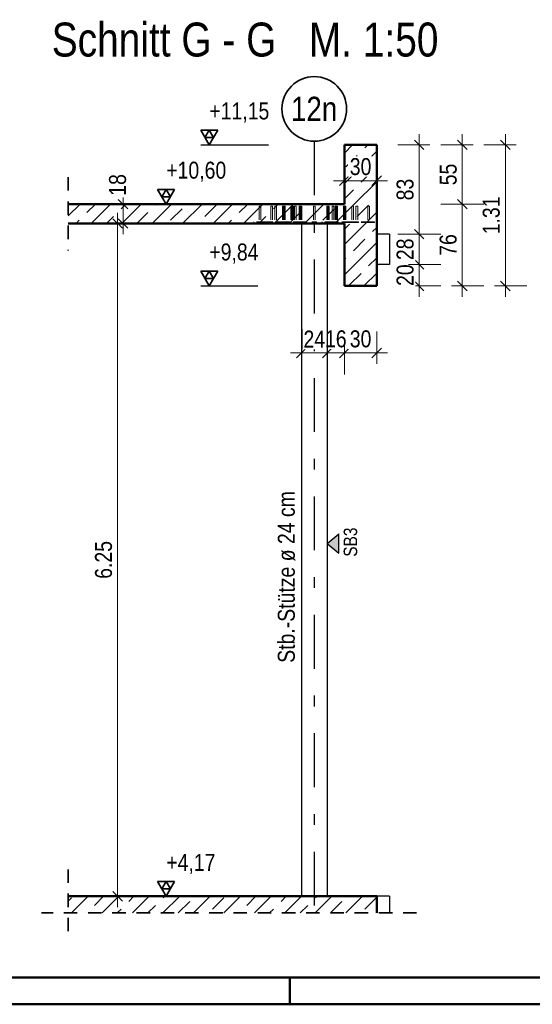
# Model space of a CAD drawing. Header units: millimetres. Extents: x -13 to 146, y -13 to 60.
# Tile 137 of 170: x 58.49 to 63.25, y 0 to 9.15. Entities that reach past the tile are written whole.
import ezdxf
from ezdxf.enums import TextEntityAlignment as Align

# ---------------------------------------------------------------- set-up
doc = ezdxf.new("R2010")
doc.units = ezdxf.units.MM
doc.linetypes.add('DASHDOTX2', pattern=[2, 1, -0.5, 0, -0.5])
doc.linetypes.add('HIDDEN', pattern=[0.375, 0.25, -0.125])
doc.layers.add('Achsen', color=7, linetype='Continuous', lineweight=20)
doc.layers.add('Schraffuren', color=7, linetype='Continuous', lineweight=20)
doc.styles.add('Arial Narrow', font='ARIALN.TTF')
doc.dimstyles.new('Arch_Strakon_dimstyle', dxfattribs={"dimtxt": 11.25, "dimasz": 1, "dimexe": 1.25, "dimexo": 0.0625, "dimgap": 1, "dimtad": 0, "dimdec": 5, "dimzin": 12, "dimdsep": 46, "dimtxsty": 'Arial Narrow', "dimblk": 'Arrowhead_Tick', "dimsah": 1, "dimcen": 0, "dimse1": 1, "dimse2": 1, "dimclrd": 6, "dimclrt": 3, "dimazin": 0, "dimtfac": 1, "dimtdec": 4, "dimtmove": 0, "dimatfit": 3, "dimldrblk": 'NONE', "dimfxl": 1, "dimtvp": 1, "dimtolj": 1, "dimtzin": 0, "dimlwd": 13, "dimarcsym": 2})
pattern_1 = [(45, (0, 0), (-0.14142136, 0.14142136), [0.15, -0.1]), (45, (-0.07071, 0.07071), (-0.14142136, 0.14142136), [])]

# ---------------------------------------------------------------- blocks, each defined once
blk = doc.blocks.new('Arrowhead_Tick')
at = {"color": 0, "linetype": 'Continuous', "lineweight": -2}
for p, q in [((0, 20), (0, -10)), ((-1, 0), (0, 0)), ((10, 0), (0, 0))]:
    blk.add_line(p, q, dxfattribs=at)
at = {"color": 2, "linetype": 'Continuous', "lineweight": 35}
blk.add_line((4.42, 4.42), (-4.42, -4.42), dxfattribs=at)
blk = doc.blocks.new('*D278')
at = {"color": 6, "linetype": 'Continuous', "lineweight": 13}
blk.add_line((61.1157, 6.05), (61.3357, 6.05), dxfattribs=at)
at = {"layer": 'Defpoints', "color": 0}
for p in [(61.1057, 7.2532), (61.3457, 7.2532)]:
    blk.add_point(p, dxfattribs=at)
at = {"color": 6, "lineweight": 13, "xscale": 0.01, "yscale": 0.01, "zscale": 0.01}
blk.add_blockref('Arrowhead_Tick', (61.3457, 6.05), dxfattribs=at)
at = {"color": 6, "lineweight": 13, "xscale": 0.01, "yscale": 0.01, "zscale": 0.01, "rotation": 180}
blk.add_blockref('Arrowhead_Tick', (61.1057, 6.05), dxfattribs=at)
at = {"color": 2, "lineweight": 35, "insert": (61.2257, 6.1791), "char_height": 0.1575, "attachment_point": 5, "style": 'Arial Narrow', "bg_fill": 3, "box_fill_scale": 1.1, "bg_fill_color": 256, "bg_fill_true_color": 13158600, "bg_fill_transparency": 0}
blk.add_mtext('\\A1;24', dxfattribs=at)
at = {"layer": 'Defpoints', "color": 0}
blk.add_point((61.3457, 6.05), dxfattribs=at)
blk = doc.blocks.new('_None')
blk = doc.blocks.new('*D279')
at = {"color": 6, "linetype": 'Continuous', "lineweight": 13}
blk.add_line((61.3557, 6.05), (61.4956, 6.05), dxfattribs=at)
at = {"layer": 'Defpoints', "color": 0}
for p in [(61.3457, 7.2532), (61.5056, 6.6732)]:
    blk.add_point(p, dxfattribs=at)
at = {"color": 6, "lineweight": 13, "xscale": 0.01, "yscale": 0.01, "zscale": 0.01}
for p, rotation in [((61.5056, 6.05), 359.9999999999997), ((61.3457, 6.05), 179.9999999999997)]:
    blk.add_blockref('Arrowhead_Tick', p, dxfattribs=dict(at, rotation=rotation))
at = {"color": 2, "lineweight": 35, "insert": (61.4256, 6.1804), "char_height": 0.1575, "attachment_point": 5, "style": 'Arial Narrow', "bg_fill": 3, "box_fill_scale": 1.1, "bg_fill_color": 256, "bg_fill_true_color": 13158600, "bg_fill_transparency": 0}
blk.add_mtext('\\A1;16', dxfattribs=at)
at = {"layer": 'Defpoints', "color": 0}
blk.add_point((61.5056, 6.05), dxfattribs=at)
blk = doc.blocks.new('*D280')
at = {"color": 6, "linetype": 'Continuous', "lineweight": 13}
blk.add_line((61.5156, 6.05), (61.7956, 6.05), dxfattribs=at)
at = {"layer": 'Defpoints', "color": 0}
for p in [(61.5056, 6.6732), (61.8056, 6.6732)]:
    blk.add_point(p, dxfattribs=at)
at = {"color": 6, "lineweight": 13, "xscale": 0.01, "yscale": 0.01, "zscale": 0.01}
blk.add_blockref('Arrowhead_Tick', (61.8056, 6.05), dxfattribs=at)
at = {"color": 6, "lineweight": 13, "xscale": 0.01, "yscale": 0.01, "zscale": 0.01, "rotation": 180}
blk.add_blockref('Arrowhead_Tick', (61.5056, 6.05), dxfattribs=at)
at = {"color": 2, "lineweight": 35, "insert": (61.6556, 6.1804), "char_height": 0.1575, "attachment_point": 5, "style": 'Arial Narrow', "bg_fill": 3, "box_fill_scale": 1.1, "bg_fill_color": 256, "bg_fill_true_color": 13158600, "bg_fill_transparency": 0}
blk.add_mtext('\\A1;30', dxfattribs=at)
at = {"layer": 'Defpoints', "color": 0}
blk.add_point((61.8056, 6.05), dxfattribs=at)
blk = doc.blocks.new('*D281')
at = {"color": 6, "linetype": 'Continuous', "lineweight": 13}
blk.add_line((62.6, 6.6832), (62.6, 7.4232), dxfattribs=at)
at = {"layer": 'Defpoints', "color": 0}
for p in [(61.8056, 7.4332), (62.6, 7.4332), (61.8056, 6.6732)]:
    blk.add_point(p, dxfattribs=at)
at = {"color": 6, "lineweight": 13, "xscale": 0.01, "yscale": 0.01, "zscale": 0.01}
for p, rotation in [((62.6, 7.4332), 90), ((62.6, 6.6732), 270)]:
    blk.add_blockref('Arrowhead_Tick', p, dxfattribs=dict(at, rotation=rotation))
at = {"color": 2, "lineweight": 35, "insert": (62.4696, 7.0532), "char_height": 0.1575, "attachment_point": 5, "rotation": 90, "style": 'Arial Narrow', "bg_fill": 3, "box_fill_scale": 1.1, "bg_fill_color": 256, "bg_fill_true_color": 13158600, "bg_fill_transparency": 0}
blk.add_mtext('\\A1;76', dxfattribs=at)
blk = doc.blocks.new('*D282')
at = {"color": 6, "linetype": 'Continuous', "lineweight": 13}
blk.add_line((59.45, 7.2632), (59.45, 7.4232), dxfattribs=at)
at = {"layer": 'Defpoints', "color": 0}
for p in [(58.9418, 7.4332), (58.9418, 7.2532)]:
    blk.add_point(p, dxfattribs=at)
at = {"color": 6, "lineweight": 13, "xscale": 0.01, "yscale": 0.01, "zscale": 0.01}
for p, rotation in [((59.45, 7.4332), 90), ((59.45, 7.2532), 270)]:
    blk.add_blockref('Arrowhead_Tick', p, dxfattribs=dict(at, rotation=rotation))
at = {"color": 2, "lineweight": 35, "insert": (59.4, 7.6112), "char_height": 0.1575, "attachment_point": 5, "rotation": 90, "style": 'Arial Narrow', "bg_fill": 3, "box_fill_scale": 1.1, "bg_fill_color": 256, "bg_fill_true_color": 13158600, "bg_fill_transparency": 0}
blk.add_mtext('\\A1;18', dxfattribs=at)
at = {"layer": 'Defpoints', "color": 0}
blk.add_point((59.45, 7.4332), dxfattribs=at)
blk = doc.blocks.new('*D283')
at = {"color": 6, "linetype": 'Continuous', "lineweight": 13}
blk.add_line((63, 6.6832), (63, 7.9732), dxfattribs=at)
at = {"layer": 'Defpoints', "color": 0}
for p in [(61.8056, 7.9832), (63, 7.9832), (61.8056, 6.6732)]:
    blk.add_point(p, dxfattribs=at)
at = {"color": 6, "lineweight": 13, "xscale": 0.01, "yscale": 0.01, "zscale": 0.01}
for p, rotation in [((63, 7.9832), 90), ((63, 6.6732), 270)]:
    blk.add_blockref('Arrowhead_Tick', p, dxfattribs=dict(at, rotation=rotation))
at = {"color": 2, "lineweight": 35, "insert": (62.8696, 7.3282), "char_height": 0.1575, "attachment_point": 5, "rotation": 90, "style": 'Arial Narrow', "bg_fill": 3, "box_fill_scale": 1.1, "bg_fill_color": 256, "bg_fill_true_color": 13158600, "bg_fill_transparency": 0}
blk.add_mtext('\\A1;1.31', dxfattribs=at)
blk = doc.blocks.new('*D284')
at = {"color": 6, "linetype": 'Continuous', "lineweight": 13}
blk.add_line((62.6, 7.4432), (62.6, 7.9732), dxfattribs=at)
at = {"layer": 'Defpoints', "color": 0}
for p in [(61.8056, 7.9832), (62.6, 7.9832), (58.9418, 7.4332)]:
    blk.add_point(p, dxfattribs=at)
at = {"color": 6, "lineweight": 13, "xscale": 0.01, "yscale": 0.01, "zscale": 0.01}
for p, rotation in [((62.6, 7.9832), 90), ((62.6, 7.4332), 270)]:
    blk.add_blockref('Arrowhead_Tick', p, dxfattribs=dict(at, rotation=rotation))
at = {"color": 2, "lineweight": 35, "insert": (62.4699, 7.7082), "char_height": 0.1575, "attachment_point": 5, "rotation": 90, "style": 'Arial Narrow', "bg_fill": 3, "box_fill_scale": 1.1, "bg_fill_color": 256, "bg_fill_true_color": 13158600, "bg_fill_transparency": 0}
blk.add_mtext('\\A1;55', dxfattribs=at)
blk = doc.blocks.new('*D285')
at = {"color": 6, "linetype": 'Continuous', "lineweight": 13}
blk.add_line((61.5156, 7.65), (61.7956, 7.65), dxfattribs=at)
at = {"layer": 'Defpoints', "color": 0}
for p in [(61.5056, 7.9832), (61.8056, 7.9832)]:
    blk.add_point(p, dxfattribs=at)
at = {"color": 6, "lineweight": 13, "xscale": 0.01, "yscale": 0.01, "zscale": 0.01}
blk.add_blockref('Arrowhead_Tick', (61.8056, 7.65), dxfattribs=at)
at = {"color": 6, "lineweight": 13, "xscale": 0.01, "yscale": 0.01, "zscale": 0.01, "rotation": 180}
blk.add_blockref('Arrowhead_Tick', (61.5056, 7.65), dxfattribs=at)
at = {"color": 2, "lineweight": 35, "insert": (61.6556, 7.7804), "char_height": 0.1575, "attachment_point": 5, "style": 'Arial Narrow', "bg_fill": 3, "box_fill_scale": 1.1, "bg_fill_color": 256, "bg_fill_true_color": 13158600, "bg_fill_transparency": 0}
blk.add_mtext('\\A1;30', dxfattribs=at)
at = {"layer": 'Defpoints', "color": 0}
blk.add_point((61.8056, 7.65), dxfattribs=at)
blk = doc.blocks.new('*D286')
at = {"color": 6, "linetype": 'Continuous', "lineweight": 13}
blk.add_line((59.4, 1.0132), (59.4, 7.2432), dxfattribs=at)
at = {"layer": 'Defpoints', "color": 0}
for p in [(58.9418, 7.2532), (59.4, 7.2532), (58.9418, 1.0032)]:
    blk.add_point(p, dxfattribs=at)
at = {"color": 6, "lineweight": 13, "xscale": 0.01, "yscale": 0.01, "zscale": 0.01}
for p, rotation in [((59.4, 7.2532), 90), ((59.4, 1.0032), 270)]:
    blk.add_blockref('Arrowhead_Tick', p, dxfattribs=dict(at, rotation=rotation))
at = {"color": 2, "lineweight": 35, "insert": (59.2696, 4.1282), "char_height": 0.1575, "attachment_point": 5, "rotation": 90, "style": 'Arial Narrow', "bg_fill": 3, "box_fill_scale": 1.1, "bg_fill_color": 256, "bg_fill_true_color": 13158600, "bg_fill_transparency": 0}
blk.add_mtext('\\A1;6.25', dxfattribs=at)
blk = doc.blocks.new('*D414')
at = {"color": 6, "linetype": 'Continuous', "lineweight": 13}
blk.add_line((62.2, 6.6832), (62.2, 6.8632), dxfattribs=at)
at = {"layer": 'Defpoints', "color": 0}
for p in [(61.9256, 6.8732), (61.8056, 6.6732)]:
    blk.add_point(p, dxfattribs=at)
at = {"color": 6, "lineweight": 13, "xscale": 0.01, "yscale": 0.01, "zscale": 0.01}
for p, rotation in [((62.2, 6.8732), 90), ((62.2, 6.6732), 270)]:
    blk.add_blockref('Arrowhead_Tick', p, dxfattribs=dict(at, rotation=rotation))
at = {"color": 2, "lineweight": 35, "insert": (62.0696, 6.7732), "char_height": 0.1575, "attachment_point": 5, "rotation": 90, "style": 'Arial Narrow', "bg_fill": 3, "box_fill_scale": 1.1, "bg_fill_color": 256, "bg_fill_true_color": 13158600, "bg_fill_transparency": 0}
blk.add_mtext('\\A1;20', dxfattribs=at)
at = {"layer": 'Defpoints', "color": 0}
blk.add_point((62.2, 6.8732), dxfattribs=at)
blk = doc.blocks.new('*D415')
at = {"color": 6, "linetype": 'Continuous', "lineweight": 13}
blk.add_line((62.2, 6.8832), (62.2, 7.1432), dxfattribs=at)
at = {"layer": 'Defpoints', "color": 0}
for p in [(61.9256, 7.1532), (61.9256, 6.8732)]:
    blk.add_point(p, dxfattribs=at)
at = {"color": 6, "lineweight": 13, "xscale": 0.01, "yscale": 0.01, "zscale": 0.01}
for p, rotation in [((62.2, 7.1532), 90), ((62.2, 6.8732), 270)]:
    blk.add_blockref('Arrowhead_Tick', p, dxfattribs=dict(at, rotation=rotation))
at = {"color": 2, "lineweight": 35, "insert": (62.0696, 7.0132), "char_height": 0.1575, "attachment_point": 5, "rotation": 90, "style": 'Arial Narrow', "bg_fill": 3, "box_fill_scale": 1.1, "bg_fill_color": 256, "bg_fill_true_color": 13158600, "bg_fill_transparency": 0}
blk.add_mtext('\\A1;28', dxfattribs=at)
at = {"layer": 'Defpoints', "color": 0}
blk.add_point((62.2, 7.1532), dxfattribs=at)
blk = doc.blocks.new('*D416')
at = {"color": 6, "linetype": 'Continuous', "lineweight": 13}
blk.add_line((62.2, 7.1632), (62.2, 7.9732), dxfattribs=at)
at = {"layer": 'Defpoints', "color": 0}
for p in [(61.8056, 7.9832), (62.2, 7.9832), (61.9256, 7.1532)]:
    blk.add_point(p, dxfattribs=at)
at = {"color": 6, "lineweight": 13, "xscale": 0.01, "yscale": 0.01, "zscale": 0.01}
for p, rotation in [((62.2, 7.9832), 90), ((62.2, 7.1532), 270)]:
    blk.add_blockref('Arrowhead_Tick', p, dxfattribs=dict(at, rotation=rotation))
at = {"color": 2, "lineweight": 35, "insert": (62.0696, 7.5682), "char_height": 0.1575, "attachment_point": 5, "rotation": 90, "style": 'Arial Narrow', "bg_fill": 3, "box_fill_scale": 1.1, "bg_fill_color": 256, "bg_fill_true_color": 13158600, "bg_fill_transparency": 0}
blk.add_mtext('\\A1;83', dxfattribs=at)

msp = doc.modelspace()

# ---------------------------------------------------------------- hatches: boundary and pattern name
at = {"layer": 'Achsen', "lineweight": 25, "true_color": 0x80ff80}
msp.add_hatch(color=91, dxfattribs=at).paths.add_polyline_path([(61.453881, 4.370707), (61.453881, 4.191845), (61.345664, 4.281276)])
at = {"layer": 'Schraffuren', "lineweight": 13}
h = msp.add_hatch(dxfattribs=at)
h.set_pattern_fill('bB', color=6, scale=0.01, angle=45, style=0, pattern_type=2)
h.set_pattern_definition(pattern_1)
h.paths.add_polyline_path([(61.505601, 7.433233), (61.805601, 7.433233), (61.805601, 7.983233), (61.505601, 7.983233)])
h = msp.add_hatch(dxfattribs=at)
h.set_pattern_fill('bB', color=6, scale=0.01, angle=45, style=0, pattern_type=2)
h.set_pattern_definition(pattern_1)
h.paths.add_polyline_path([(58.941837, 7.253233), (61.805601, 7.253233), (61.805601, 7.433233), (58.941837, 7.433233)])
h = msp.add_hatch(dxfattribs=at)
h.set_pattern_fill('bB', color=6, scale=0.01, angle=45, style=0, pattern_type=2)
h.set_pattern_definition(pattern_1)
h.paths.add_polyline_path([(61.505601, 6.673233), (61.805601, 6.673233), (61.805601, 7.253233), (61.505601, 7.253233)])
h = msp.add_hatch(dxfattribs=at)
h.set_pattern_fill('bB', color=6, scale=0.01, angle=45, style=0, pattern_type=2)
h.set_pattern_definition(pattern_1)
h.paths.add_polyline_path([(58.941837, 0.848239), (61.805601, 0.848239), (61.805601, 1.003239), (58.941837, 1.003239)])

# ---------------------------------------------------------------- linework, layer by layer
at = {"color": 2, "linetype": 'Continuous', "lineweight": 35}
for p, q in [((59.92875, 7.569628), (59.77125, 7.569628)), ((59.77125, 7.569628), (59.85, 7.433233)), ((59.85, 7.569628), (59.810625, 7.501431)), ((59.810625, 7.501431), (59.889375, 7.501431)), ((59.85, 7.433233), (59.92875, 7.569628)), ((59.889375, 7.501431), (59.85, 7.569628)), ((60.32875, 6.809628), (60.17125, 6.809628)), ((60.17125, 6.809628), (60.25, 6.673233)), ((60.25, 6.809628), (60.210625, 6.741431)), ((60.25, 6.673233), (60.32875, 6.809628)), ((60.289375, 6.741431), (60.25, 6.809628)), ((60.210625, 6.741431), (60.289375, 6.741431)), ((59.92875, 1.139634), (59.77125, 1.139634)), ((59.77125, 1.139634), (59.85, 1.003239)), ((59.92875, 1.139634), (59.77125, 1.139634)), ((59.77125, 1.139634), (59.85, 1.003239)), ((59.85, 1.139634), (59.810625, 1.071437)), ((59.85, 1.139634), (59.810625, 1.071437)), ((59.85, 1.003239), (59.92875, 1.139634)), ((59.889375, 1.071437), (59.85, 1.139634)), ((59.85, 1.003239), (59.92875, 1.139634)), ((59.889375, 1.071437), (59.85, 1.139634)), ((59.810625, 1.071437), (59.889375, 1.071437)), ((59.810625, 1.071437), (59.889375, 1.071437))]:
    msp.add_line(p, q, dxfattribs=at)
at = {"color": 3, "linetype": 'Continuous', "lineweight": 25}
for p, q in [((59.77125, 7.433233), (60.399675, 7.433233)), ((60.17125, 6.673233), (60.70045, 6.673233)), ((59.77125, 1.003239), (60.30045, 1.003239)), ((59.77125, 1.003239), (60.30045, 1.003239))]:
    msp.add_line(p, q, dxfattribs=at)
at = {"color": 6, "linetype": 'HIDDEN', "lineweight": 13, "ltscale": 0.5}
for p, q in [((60.665664, 7.268233), (60.665664, 7.263233)), ((60.814128, 7.268233), (60.665664, 7.268233)), ((60.814128, 7.263233), (60.665664, 7.263233)), ((60.814128, 7.268233), (60.814128, 7.263233)), ((60.842412, 7.268233), (60.814128, 7.268233)), ((60.842412, 7.263233), (60.814128, 7.263233)), ((60.842412, 7.268233), (60.842412, 7.263233)), ((60.881006, 7.268233), (60.881006, 7.263233)), ((60.937574, 7.268233), (60.937574, 7.263233))]:
    msp.add_line(p, q, dxfattribs=at)
at = {"color": 4, "linetype": 'Continuous', "lineweight": 50}
for p, q in [((61.805601, 1.003239), (61.805601, 0.848239)), ((1, 0.25), (79.75, 0.25)), ((0, 0), (80, 0))]:
    msp.add_line(p, q, dxfattribs=at)
at = {"color": 2, "linetype": 'HIDDEN', "lineweight": 35, "ltscale": 0.5}
msp.add_line((62.175601, 0.848239), (58.691837, 0.848239), dxfattribs=at)
at = {"color": 4, "linetype": 'Continuous', "lineweight": 50, "ltscale": 0.5}
msp.add_line((61, 0), (61, 0.25), dxfattribs=at)
at = {"color": 9, "linetype": 'Continuous', "lineweight": 0}
for centre in [(58.941837, 1.003239), (58.941837, 0.848239)]:
    msp.add_circle(centre, 0.00111, dxfattribs=at)
at = {"layer": 'Achsen', "color": 3, "linetype": 'DASHDOTX2', "lineweight": 25, "ltscale": 0.5}
msp.add_line((61.22565, 8.017596), (61.22565, 0.668658), dxfattribs=at)
at = {"layer": 'Achsen', "color": 3, "linetype": 'Continuous', "lineweight": 25}
for p, q in [((61.345664, 4.281276), (61.453881, 4.370707)), ((61.453881, 4.191845), (61.453881, 4.370707)), ((61.345664, 4.281276), (61.453881, 4.191845)), ((61.925601, 1.003232), (61.805601, 1.003232)), ((61.925601, 1.003239), (61.925601, 0.848239))]:
    msp.add_line(p, q, dxfattribs=at)
at = {"layer": 'Achsen', "color": 2, "linetype": 'Continuous', "lineweight": 35}
msp.add_circle((61.22565, 8.317596), 0.3, dxfattribs=at)

# ---------------------------------------------------------------- texts
at = {"color": 2, "lineweight": 35, "style": 'Arial Narrow'}
msp.add_text('Stb.-Stütze ø 24 cm', height=0.1575, rotation=90, dxfattribs=at).set_placement((61.044812, 3.172112))
at = {"color": 2, "lineweight": 35, "char_height": 0.1575, "attachment_point": 1, "line_spacing_factor": 0.9, "style": 'Arial Narrow'}
for s, insert in [(' +11,15', (60.201175, 8.376983)), (' +10,60', (59.801175, 7.826983)), (' +9,84', (60.201175, 7.066983)), (' +4,17', (59.801175, 1.396989)), (' +4,17', (59.801175, 1.396989))]:
    msp.add_mtext(s, dxfattribs=dict(at, insert=insert))
at = {"layer": 'Achsen', "color": 1, "lineweight": 70, "style": 'Arial Narrow'}
msp.add_text('Schnitt G - G   M. 1:50', height=0.315, dxfattribs=at).set_placement((58.788249, 8.804014))
at = {"layer": 'Achsen', "color": 4, "lineweight": 50, "style": 'Arial Narrow'}
msp.add_text('12n', height=0.225, dxfattribs=at).set_placement((61.22405, 8.317596), align=Align.MIDDLE_CENTER)
at = {"layer": 'Achsen', "color": 3, "lineweight": 25, "style": 'Arial Narrow'}
msp.add_text('SB3', height=0.125, rotation=90, dxfattribs=at).set_placement((61.623655, 4.15768))

# ---------------------------------------------------------------- next in the draw order: dimensions: what is measured, and where the dimension line sits
at = {"lineweight": 35}
dim = msp.add_linear_dim(base=(59.45, 7.433233), p1=(58.941837, 7.253233), p2=(58.941837, 7.433233), angle=90, text='18', dimstyle='Arch_Strakon_dimstyle', override={"dimscale": 0.01, "dimtxt": 15.75, "dimasz": 1, "dimgap": 5, "dimtad": 1, "dimjust": 4, "dimtih": 0, "dimtoh": 0, "dimdec": 5, "dimdsep": 46, "dimtxsty": 'Arial Narrow', "dimclrd": 6, "dimclrt": 2, "dimtix": 0, "dimtofl": 255, "dimtmove": 2, "dimatfit": 2, "dimfxl": 0, "dimfxlon": 0, "dimtvp": 31.746032, "dimtfill": 1, "dimtfillclr": 7, "dimlwd": 13}, dxfattribs=at)
dim.commit()
dim.dimension.update_dxf_attribs({"geometry": '*D282', "text_midpoint": (59.4, 7.611208), "dimtype": 160})
dim = msp.add_linear_dim(base=(61.345664, 6.05), p1=(61.105664, 7.253233), p2=(61.345664, 7.253233), text='24', dimstyle='Arch_Strakon_dimstyle', override={"dimscale": 0.01, "dimtxt": 15.75, "dimasz": 1, "dimgap": 5, "dimtad": 1, "dimjust": 0, "dimtih": 0, "dimtoh": 0, "dimdec": 5, "dimdsep": 46, "dimtxsty": 'Arial Narrow', "dimclrd": 6, "dimclrt": 2, "dimtix": 1, "dimtofl": 255, "dimtmove": 0, "dimatfit": 2, "dimfxl": 0, "dimfxlon": 0, "dimtvp": 31.746032, "dimtfill": 1, "dimtfillclr": 7, "dimlwd": 13}, dxfattribs=at)
dim.commit()
dim.dimension.update_dxf_attribs({"geometry": '*D278', "text_midpoint": (61.225664, 6.05), "dimtype": 160})

# ---------------------------------------------------------------- next in the draw order: linework, layer by layer
at = {"color": 6, "linetype": 'HIDDEN', "lineweight": 13, "ltscale": 0.5}
for p, q in [((60.997976, 7.268233), (60.842412, 7.268233)), ((60.997976, 7.263233), (60.842412, 7.263233)), ((61.153539, 7.268233), (60.997976, 7.268233)), ((61.153539, 7.263233), (60.997976, 7.263233)), ((61.105664, 7.268233), (61.105664, 7.263233)), ((61.125255, 7.268233), (61.125255, 7.263233)), ((61.126669, 7.268233), (61.126669, 7.263233)), ((61.153539, 7.268233), (61.153539, 7.263233)), ((61.154954, 7.268233), (61.153539, 7.268233)), ((61.154954, 7.263233), (61.153539, 7.263233)), ((61.154954, 7.268233), (61.154954, 7.263233))]:
    msp.add_line(p, q, dxfattribs=at)
at = {"layer": 'Achsen', "color": 3, "linetype": 'Continuous', "lineweight": 25}
msp.add_line((61.105664, 7.253233), (61.105664, 1.003232), dxfattribs=at)

# ---------------------------------------------------------------- next in the draw order: dimensions: what is measured, and where the dimension line sits
at = {"lineweight": 35}
dim = msp.add_linear_dim(base=(61.505601, 6.05), p1=(61.345664, 7.253233), p2=(61.505601, 6.673233), text='16', dimstyle='Arch_Strakon_dimstyle', override={"dimscale": 0.01, "dimtxt": 15.75, "dimasz": 1, "dimgap": 5, "dimtad": 1, "dimjust": 0, "dimtih": 0, "dimtoh": 0, "dimdec": 5, "dimdsep": 46, "dimtxsty": 'Arial Narrow', "dimclrd": 6, "dimclrt": 2, "dimtix": 1, "dimtofl": 255, "dimtmove": 0, "dimatfit": 2, "dimfxl": 0, "dimfxlon": 0, "dimtvp": 31.746032, "dimtfill": 1, "dimtfillclr": 7, "dimlwd": 13}, dxfattribs=at)
dim.commit()
dim.dimension.update_dxf_attribs({"geometry": '*D279', "text_midpoint": (61.425632, 6.05), "dimtype": 160})

# ---------------------------------------------------------------- next in the draw order: linework, layer by layer
at = {"color": 6, "linetype": 'HIDDEN', "lineweight": 13, "ltscale": 0.5}
for p, q in [((61.205664, 7.268233), (61.205664, 7.263233)), ((61.245664, 7.268233), (61.205664, 7.268233)), ((61.245664, 7.263233), (61.205664, 7.263233)), ((61.245664, 7.268233), (61.245664, 7.263233)), ((61.296375, 7.268233), (61.296375, 7.263233)), ((61.451938, 7.268233), (61.296375, 7.268233)), ((61.451938, 7.263233), (61.296375, 7.263233)), ((61.297789, 7.268233), (61.297789, 7.263233)), ((61.324659, 7.268233), (61.324659, 7.263233)), ((61.326073, 7.268233), (61.326073, 7.263233)), ((61.345664, 7.268233), (61.345664, 7.263233)), ((61.607502, 7.268233), (61.451938, 7.268233)), ((61.607502, 7.263233), (61.451938, 7.263233)), ((61.513754, 7.268233), (61.513754, 7.263233)), ((61.570323, 7.268233), (61.570323, 7.263233)), ((61.607502, 7.268233), (61.607502, 7.263233)), ((61.635786, 7.268233), (61.607502, 7.268233)), ((61.635786, 7.263233), (61.607502, 7.263233)), ((61.635786, 7.268233), (61.635786, 7.263233))]:
    msp.add_line(p, q, dxfattribs=at)
at = {"layer": 'Achsen', "color": 3, "linetype": 'Continuous', "lineweight": 25}
msp.add_line((61.345664, 7.253233), (61.345664, 1.003232), dxfattribs=at)

# ---------------------------------------------------------------- next in the draw order: dimensions: what is measured, and where the dimension line sits
at = {"lineweight": 35}
dim = msp.add_linear_dim(base=(61.805601, 6.05), p1=(61.505601, 6.673233), p2=(61.805601, 6.673233), text='30', dimstyle='Arch_Strakon_dimstyle', override={"dimscale": 0.01, "dimtxt": 15.75, "dimasz": 1, "dimgap": 5, "dimtad": 1, "dimjust": 0, "dimtih": 0, "dimtoh": 0, "dimdec": 5, "dimdsep": 46, "dimtxsty": 'Arial Narrow', "dimclrd": 6, "dimclrt": 2, "dimtix": 1, "dimtofl": 255, "dimtmove": 0, "dimatfit": 2, "dimfxl": 0, "dimfxlon": 0, "dimtvp": 31.746032, "dimtfill": 1, "dimtfillclr": 7, "dimlwd": 13}, dxfattribs=at)
dim.commit()
dim.dimension.update_dxf_attribs({"geometry": '*D280', "text_midpoint": (61.655601, 6.05), "dimtype": 160})

# ---------------------------------------------------------------- next in the draw order: linework, layer by layer
at = {"color": 4, "linetype": 'Continuous', "lineweight": 50}
msp.add_line((61.505601, 7.253233), (61.505601, 6.673233), dxfattribs=at)

# ---------------------------------------------------------------- next in the draw order: dimensions: what is measured, and where the dimension line sits
at = {"lineweight": 35}
dim = msp.add_linear_dim(base=(62.6, 7.433233), p1=(61.805601, 6.673233), p2=(61.805601, 7.433233), angle=90, text='76', dimstyle='Arch_Strakon_dimstyle', override={"dimscale": 0.01, "dimtxt": 15.75, "dimasz": 1, "dimgap": 5, "dimtad": 1, "dimjust": 0, "dimtih": 0, "dimtoh": 0, "dimdec": 5, "dimdsep": 46, "dimtxsty": 'Arial Narrow', "dimclrd": 6, "dimclrt": 2, "dimtix": 1, "dimtofl": 255, "dimtmove": 0, "dimatfit": 2, "dimfxl": 0, "dimfxlon": 0, "dimtvp": 31.746032, "dimtfill": 1, "dimtfillclr": 7, "dimlwd": 13}, dxfattribs=at)
dim.commit()
dim.dimension.update_dxf_attribs({"geometry": '*D281', "text_midpoint": (62.6, 7.053233), "dimtype": 160})

# ---------------------------------------------------------------- next in the draw order: dimensions: what is measured, and where the dimension line sits
dim = msp.add_linear_dim(base=(63, 7.983233), p1=(61.805601, 6.673233), p2=(61.805601, 7.983233), angle=90, text='1.31', dimstyle='Arch_Strakon_dimstyle', override={"dimscale": 0.01, "dimtxt": 15.75, "dimasz": 1, "dimgap": 5, "dimtad": 1, "dimjust": 0, "dimtih": 0, "dimtoh": 0, "dimdec": 5, "dimdsep": 46, "dimtxsty": 'Arial Narrow', "dimclrd": 6, "dimclrt": 2, "dimtix": 1, "dimtofl": 255, "dimtmove": 0, "dimatfit": 2, "dimfxl": 0, "dimfxlon": 0, "dimtvp": 31.746032, "dimtfill": 1, "dimtfillclr": 7, "dimlwd": 13}, dxfattribs=at)
dim.commit()
dim.dimension.update_dxf_attribs({"geometry": '*D283', "text_midpoint": (63, 7.328233), "dimtype": 160})

# ---------------------------------------------------------------- next in the draw order: dimensions: what is measured, and where the dimension line sits
for base, p1, p2, text, picture, middle in [((62.6, 7.983233), (58.941837, 7.433233), (61.805601, 7.983233), '55', '*D284', (62.6, 7.708233)), ((62.2, 6.873233), (61.805601, 6.673233), (61.925601, 6.873233), '20', '*D414', (62.2, 6.773233))]:
    dim = msp.add_linear_dim(base=base, p1=p1, p2=p2, angle=90, text=text, dimstyle='Arch_Strakon_dimstyle', override={"dimscale": 0.01, "dimtxt": 15.75, "dimasz": 1, "dimgap": 5, "dimtad": 1, "dimjust": 0, "dimtih": 0, "dimtoh": 0, "dimdec": 5, "dimdsep": 46, "dimtxsty": 'Arial Narrow', "dimclrd": 6, "dimclrt": 2, "dimtix": 1, "dimtofl": 255, "dimtmove": 0, "dimatfit": 2, "dimfxl": 0, "dimfxlon": 0, "dimtvp": 31.746032, "dimtfill": 1, "dimtfillclr": 7, "dimlwd": 13}, dxfattribs=at)
    dim.commit()
    dim.dimension.update_dxf_attribs({"geometry": picture, "text_midpoint": middle, "dimtype": 160})

# ---------------------------------------------------------------- next in the draw order: linework, layer by layer
at = {"color": 2, "linetype": 'Continuous', "lineweight": 35}
for p, q in [((60.32875, 8.119628), (60.17125, 8.119628)), ((60.17125, 8.119628), (60.25, 7.983233)), ((60.25, 8.119628), (60.210625, 8.051431)), ((60.210625, 8.051431), (60.289375, 8.051431)), ((60.25, 7.983233), (60.32875, 8.119628)), ((60.289375, 8.051431), (60.25, 8.119628))]:
    msp.add_line(p, q, dxfattribs=at)
at = {"color": 3, "linetype": 'Continuous', "lineweight": 25}
msp.add_line((60.17125, 7.983233), (60.799675, 7.983233), dxfattribs=at)
at = {"color": 6, "linetype": 'HIDDEN', "lineweight": 13, "ltscale": 0.5}
for p, q in [((60.712664, 7.413233), (60.712664, 7.268233)), ((60.713273, 7.413233), (60.712664, 7.413233)), ((60.715007, 7.413233), (60.713273, 7.413233)), ((60.717603, 7.413233), (60.715007, 7.413233)), ((60.720664, 7.413233), (60.717603, 7.413233)), ((60.723726, 7.413233), (60.720664, 7.413233)), ((60.726321, 7.413233), (60.723726, 7.413233)), ((60.728055, 7.413233), (60.726321, 7.413233)), ((60.728664, 7.413233), (60.728055, 7.413233)), ((60.728664, 7.413233), (60.728664, 7.268233)), ((60.822664, 7.413233), (60.822664, 7.268233)), ((60.823273, 7.413233), (60.822664, 7.413233)), ((60.825007, 7.413233), (60.823273, 7.413233)), ((60.827603, 7.413233), (60.825007, 7.413233)), ((60.830664, 7.413233), (60.827603, 7.413233)), ((60.833726, 7.413233), (60.830664, 7.413233)), ((60.836321, 7.413233), (60.833726, 7.413233)), ((60.838055, 7.413233), (60.836321, 7.413233)), ((60.838664, 7.413233), (60.838055, 7.413233)), ((60.838664, 7.413233), (60.838664, 7.268233)), ((60.859161, 7.413233), (60.859161, 7.268233)), ((60.85977, 7.413233), (60.859161, 7.413233)), ((60.861504, 7.413233), (60.85977, 7.413233)), ((60.8641, 7.413233), (60.861504, 7.413233)), ((60.867161, 7.413233), (60.8641, 7.413233)), ((60.870223, 7.413233), (60.867161, 7.413233)), ((60.872818, 7.413233), (60.870223, 7.413233)), ((60.874552, 7.413233), (60.872818, 7.413233)), ((60.875161, 7.413233), (60.874552, 7.413233)), ((60.875161, 7.413233), (60.875161, 7.268233)), ((60.931286, 7.413233), (60.931286, 7.268233)), ((60.931895, 7.413233), (60.931286, 7.413233)), ((60.933629, 7.413233), (60.931895, 7.413233)), ((60.932664, 7.413233), (60.932664, 7.268233)), ((60.936225, 7.413233), (60.933629, 7.413233)), ((60.939286, 7.413233), (60.936225, 7.413233)), ((60.938357, 7.413233), (60.938357, 7.268233)), ((60.942347, 7.413233), (60.939286, 7.413233)), ((60.944943, 7.413233), (60.942347, 7.413233)), ((60.946677, 7.413233), (60.944943, 7.413233)), ((60.947286, 7.413233), (60.946677, 7.413233)), ((60.947286, 7.413233), (60.947286, 7.268233)), ((60.948055, 7.413233), (60.947286, 7.413233)), ((60.948664, 7.413233), (60.948055, 7.413233)), ((60.948664, 7.413233), (60.948664, 7.268233)), ((60.949419, 7.413233), (60.948664, 7.413233)), ((60.952014, 7.413233), (60.949419, 7.413233)), ((60.953748, 7.413233), (60.952014, 7.413233)), ((60.954357, 7.413233), (60.953748, 7.413233)), ((60.954357, 7.413233), (60.954357, 7.268233)), ((61.009068, 7.413233), (61.009068, 7.268233)), ((61.009677, 7.413233), (61.009068, 7.413233)), ((61.011411, 7.413233), (61.009677, 7.413233)), ((61.014006, 7.413233), (61.011411, 7.413233)), ((61.017068, 7.413233), (61.014006, 7.413233)), ((61.016139, 7.413233), (61.016139, 7.268233)), ((61.020129, 7.413233), (61.017068, 7.413233)), ((61.022725, 7.413233), (61.020129, 7.413233)), ((61.024459, 7.413233), (61.022725, 7.413233)), ((61.025068, 7.413233), (61.024459, 7.413233)), ((61.025068, 7.413233), (61.025068, 7.268233)), ((61.0272, 7.413233), (61.025068, 7.413233)), ((61.029796, 7.413233), (61.0272, 7.413233)), ((61.03153, 7.413233), (61.029796, 7.413233)), ((61.032139, 7.413233), (61.03153, 7.413233)), ((61.032139, 7.413233), (61.032139, 7.268233)), ((61.042664, 7.413233), (61.042664, 7.268233)), ((61.043273, 7.413233), (61.042664, 7.413233)), ((61.045007, 7.413233), (61.043273, 7.413233)), ((61.047603, 7.413233), (61.045007, 7.413233)), ((61.050664, 7.413233), (61.047603, 7.413233)), ((61.053726, 7.413233), (61.050664, 7.413233)), ((61.056321, 7.413233), (61.053726, 7.413233)), ((61.058055, 7.413233), (61.056321, 7.413233)), ((61.058664, 7.413233), (61.058055, 7.413233)), ((61.058664, 7.413233), (61.058664, 7.268233)), ((61.086849, 7.413233), (61.086849, 7.268233)), ((61.087458, 7.413233), (61.086849, 7.413233)), ((61.089193, 7.413233), (61.087458, 7.413233)), ((61.091788, 7.413233), (61.089193, 7.413233)), ((61.094849, 7.413233), (61.091788, 7.413233)), ((61.093921, 7.413233), (61.093921, 7.268233)), ((61.097911, 7.413233), (61.094849, 7.413233)), ((61.100506, 7.413233), (61.097911, 7.413233)), ((61.102241, 7.413233), (61.100506, 7.413233)), ((61.102849, 7.413233), (61.102241, 7.413233)), ((61.102849, 7.413233), (61.102849, 7.268233)), ((61.104982, 7.413233), (61.102849, 7.413233)), ((61.107577, 7.413233), (61.104982, 7.413233)), ((61.109312, 7.413233), (61.107577, 7.413233)), ((61.109921, 7.413233), (61.109312, 7.413233)), ((61.109921, 7.413233), (61.109921, 7.268233)), ((61.217664, 7.413233), (61.217664, 7.268233)), ((61.218273, 7.413233), (61.217664, 7.413233)), ((61.220007, 7.413233), (61.218273, 7.413233)), ((61.222603, 7.413233), (61.220007, 7.413233)), ((61.225664, 7.413233), (61.222603, 7.413233)), ((61.228726, 7.413233), (61.225664, 7.413233)), ((61.231321, 7.413233), (61.228726, 7.413233)), ((61.233055, 7.413233), (61.231321, 7.413233)), ((61.233664, 7.413233), (61.233055, 7.413233)), ((61.233664, 7.413233), (61.233664, 7.268233)), ((61.341408, 7.413233), (61.341408, 7.268233)), ((61.342017, 7.413233), (61.341408, 7.413233)), ((61.343751, 7.413233), (61.342017, 7.413233)), ((61.346346, 7.413233), (61.343751, 7.413233)), ((61.349408, 7.413233), (61.346346, 7.413233)), ((61.348479, 7.413233), (61.348479, 7.268233)), ((61.352469, 7.413233), (61.349408, 7.413233)), ((61.355065, 7.413233), (61.352469, 7.413233)), ((61.356799, 7.413233), (61.355065, 7.413233)), ((61.357408, 7.413233), (61.356799, 7.413233)), ((61.357408, 7.413233), (61.357408, 7.268233)), ((61.35954, 7.413233), (61.357408, 7.413233))]:
    msp.add_line(p, q, dxfattribs=at)
at = {"color": 4, "linetype": 'Continuous', "lineweight": 50}
msp.add_line((61.805601, 6.673233), (61.505601, 6.673233), dxfattribs=at)

# ---------------------------------------------------------------- next in the draw order: dimensions: what is measured, and where the dimension line sits
at = {"lineweight": 35}
dim = msp.add_linear_dim(base=(61.805601, 7.65), p1=(61.505601, 7.983233), p2=(61.805601, 7.983233), text='30', dimstyle='Arch_Strakon_dimstyle', override={"dimscale": 0.01, "dimtxt": 15.75, "dimasz": 1, "dimgap": 5, "dimtad": 1, "dimjust": 0, "dimtih": 0, "dimtoh": 0, "dimdec": 5, "dimdsep": 46, "dimtxsty": 'Arial Narrow', "dimclrd": 6, "dimclrt": 2, "dimtix": 1, "dimtofl": 255, "dimtmove": 0, "dimatfit": 2, "dimfxl": 0, "dimfxlon": 0, "dimtvp": 31.746032, "dimtfill": 1, "dimtfillclr": 7, "dimlwd": 13}, dxfattribs=at)
dim.commit()
dim.dimension.update_dxf_attribs({"geometry": '*D285', "text_midpoint": (61.655601, 7.65), "dimtype": 160})
for base, p1, p2, text, picture, middle in [((59.4, 7.253233), (58.941837, 1.003239), (58.941837, 7.253233), '6.25', '*D286', (59.4, 4.128236)), ((62.2, 7.153233), (61.925601, 6.873233), (61.925601, 7.153233), '28', '*D415', (62.2, 7.013233))]:
    dim = msp.add_linear_dim(base=base, p1=p1, p2=p2, angle=90, text=text, dimstyle='Arch_Strakon_dimstyle', override={"dimscale": 0.01, "dimtxt": 15.75, "dimasz": 1, "dimgap": 5, "dimtad": 1, "dimjust": 0, "dimtih": 0, "dimtoh": 0, "dimdec": 5, "dimdsep": 46, "dimtxsty": 'Arial Narrow', "dimclrd": 6, "dimclrt": 2, "dimtix": 1, "dimtofl": 255, "dimtmove": 0, "dimatfit": 2, "dimfxl": 0, "dimfxlon": 0, "dimtvp": 31.746032, "dimtfill": 1, "dimtfillclr": 7, "dimlwd": 13}, dxfattribs=at)
    dim.commit()
    dim.dimension.update_dxf_attribs({"geometry": picture, "text_midpoint": middle, "dimtype": 160})

# ---------------------------------------------------------------- next in the draw order: linework, layer by layer
at = {"color": 4, "linetype": 'Continuous', "lineweight": 50}
for p, q in [((61.505601, 7.983233), (61.505601, 7.433233)), ((61.505601, 7.433233), (58.941837, 7.433233)), ((61.505601, 7.253233), (58.941837, 7.253233)), ((61.805601, 1.003232), (58.941837, 1.003232))]:
    msp.add_line(p, q, dxfattribs=at)
at = {"color": 2, "linetype": 'HIDDEN', "lineweight": 35, "ltscale": 0.5}
for p, q in [((58.941837, 7.683233), (58.941837, 7.003233)), ((58.941837, 1.253239), (58.941837, 0.598239))]:
    msp.add_line(p, q, dxfattribs=at)
at = {"color": 6, "linetype": 'HIDDEN', "lineweight": 13, "ltscale": 0.5}
for p, q in [((61.362136, 7.413233), (61.35954, 7.413233)), ((61.36387, 7.413233), (61.362136, 7.413233)), ((61.364479, 7.413233), (61.36387, 7.413233)), ((61.364479, 7.413233), (61.364479, 7.268233)), ((61.392664, 7.413233), (61.392664, 7.268233)), ((61.393273, 7.413233), (61.392664, 7.413233)), ((61.395007, 7.413233), (61.393273, 7.413233)), ((61.397603, 7.413233), (61.395007, 7.413233)), ((61.400664, 7.413233), (61.397603, 7.413233)), ((61.403726, 7.413233), (61.400664, 7.413233)), ((61.406321, 7.413233), (61.403726, 7.413233)), ((61.408055, 7.413233), (61.406321, 7.413233)), ((61.408664, 7.413233), (61.408055, 7.413233)), ((61.408664, 7.413233), (61.408664, 7.268233)), ((61.41919, 7.413233), (61.41919, 7.268233)), ((61.419799, 7.413233), (61.41919, 7.413233)), ((61.421533, 7.413233), (61.419799, 7.413233)), ((61.424128, 7.413233), (61.421533, 7.413233)), ((61.42719, 7.413233), (61.424128, 7.413233)), ((61.426261, 7.413233), (61.426261, 7.268233)), ((61.430251, 7.413233), (61.42719, 7.413233)), ((61.432847, 7.413233), (61.430251, 7.413233)), ((61.434581, 7.413233), (61.432847, 7.413233)), ((61.43519, 7.413233), (61.434581, 7.413233)), ((61.43519, 7.413233), (61.43519, 7.268233)), ((61.437322, 7.413233), (61.43519, 7.413233)), ((61.439918, 7.413233), (61.437322, 7.413233)), ((61.441652, 7.413233), (61.439918, 7.413233)), ((61.442261, 7.413233), (61.441652, 7.413233)), ((61.442261, 7.413233), (61.442261, 7.268233)), ((61.496971, 7.413233), (61.496971, 7.268233)), ((61.49758, 7.413233), (61.496971, 7.413233)), ((61.499315, 7.413233), (61.49758, 7.413233)), ((61.50191, 7.413233), (61.499315, 7.413233)), ((61.505007, 7.413233), (61.50191, 7.413233)), ((61.502664, 7.413233), (61.502664, 7.268233)), ((61.504042, 7.413233), (61.504042, 7.268233)), ((61.508033, 7.413233), (61.505007, 7.413233)), ((61.510664, 7.413233), (61.508033, 7.413233)), ((61.512362, 7.413233), (61.510664, 7.413233)), ((61.512971, 7.413233), (61.512362, 7.413233)), ((61.512971, 7.413233), (61.512971, 7.268233)), ((61.513726, 7.413233), (61.512971, 7.413233)), ((61.516321, 7.413233), (61.513726, 7.413233)), ((61.518055, 7.413233), (61.516321, 7.413233)), ((61.518664, 7.413233), (61.518055, 7.413233)), ((61.518664, 7.413233), (61.518664, 7.268233)), ((61.519434, 7.413233), (61.518664, 7.413233)), ((61.520042, 7.413233), (61.519434, 7.413233)), ((61.520042, 7.413233), (61.520042, 7.268233)), ((61.574753, 7.413233), (61.574753, 7.268233)), ((61.575362, 7.413233), (61.574753, 7.413233)), ((61.577096, 7.413233), (61.575362, 7.413233)), ((61.579692, 7.413233), (61.577096, 7.413233)), ((61.582753, 7.413233), (61.579692, 7.413233)), ((61.585815, 7.413233), (61.582753, 7.413233)), ((61.58841, 7.413233), (61.585815, 7.413233)), ((61.590144, 7.413233), (61.58841, 7.413233)), ((61.590753, 7.413233), (61.590144, 7.413233)), ((61.590753, 7.413233), (61.590753, 7.268233)), ((61.612664, 7.413233), (61.612664, 7.268233)), ((61.613273, 7.413233), (61.612664, 7.413233)), ((61.615007, 7.413233), (61.613273, 7.413233)), ((61.617603, 7.413233), (61.615007, 7.413233)), ((61.620664, 7.413233), (61.617603, 7.413233)), ((61.623726, 7.413233), (61.620664, 7.413233)), ((61.626321, 7.413233), (61.623726, 7.413233)), ((61.628055, 7.413233), (61.626321, 7.413233)), ((61.628664, 7.413233), (61.628055, 7.413233)), ((61.628664, 7.413233), (61.628664, 7.268233)), ((61.722664, 7.413233), (61.722664, 7.268233)), ((61.723273, 7.413233), (61.722664, 7.413233)), ((61.725007, 7.413233), (61.723273, 7.413233)), ((61.727603, 7.413233), (61.725007, 7.413233)), ((61.730664, 7.413233), (61.727603, 7.413233)), ((61.733726, 7.413233), (61.730664, 7.413233)), ((61.736321, 7.413233), (61.733726, 7.413233)), ((61.738055, 7.413233), (61.736321, 7.413233)), ((61.738664, 7.413233), (61.738055, 7.413233)), ((61.738664, 7.413233), (61.738664, 7.268233))]:
    msp.add_line(p, q, dxfattribs=at)
at = {"layer": 'Achsen', "color": 3, "linetype": 'Continuous', "lineweight": 25}
msp.add_line((61.925601, 6.873233), (61.805601, 6.873233), dxfattribs=at)

# ---------------------------------------------------------------- next in the draw order: dimensions: what is measured, and where the dimension line sits
at = {"lineweight": 35}
dim = msp.add_linear_dim(base=(62.2, 7.983233), p1=(61.925601, 7.153233), p2=(61.805601, 7.983233), angle=90, text='83', dimstyle='Arch_Strakon_dimstyle', override={"dimscale": 0.01, "dimtxt": 15.75, "dimasz": 1, "dimgap": 5, "dimtad": 1, "dimjust": 0, "dimtih": 0, "dimtoh": 0, "dimdec": 5, "dimdsep": 46, "dimtxsty": 'Arial Narrow', "dimclrd": 6, "dimclrt": 2, "dimtix": 1, "dimtofl": 255, "dimtmove": 0, "dimatfit": 2, "dimfxl": 0, "dimfxlon": 0, "dimtvp": 31.746032, "dimtfill": 1, "dimtfillclr": 7, "dimlwd": 13}, dxfattribs=at)
dim.commit()
dim.dimension.update_dxf_attribs({"geometry": '*D416', "text_midpoint": (62.2, 7.568233), "dimtype": 160})

# ---------------------------------------------------------------- next in the draw order: linework, layer by layer
at = {"color": 4, "linetype": 'Continuous', "lineweight": 50}
for p, q in [((61.805601, 7.983233), (61.505601, 7.983233)), ((61.805601, 7.983233), (61.805601, 7.433233)), ((61.805601, 7.433233), (61.805601, 7.253233)), ((61.805601, 7.253233), (61.805601, 6.673233))]:
    msp.add_line(p, q, dxfattribs=at)
at = {"color": 6, "linetype": 'HIDDEN', "lineweight": 13, "ltscale": 0.5}
for p, q in [((61.785664, 7.268233), (61.635786, 7.268233)), ((61.785664, 7.263233), (61.635786, 7.263233)), ((61.785664, 7.268233), (61.785664, 7.263233))]:
    msp.add_line(p, q, dxfattribs=at)
at = {"layer": 'Achsen', "color": 3, "linetype": 'Continuous', "lineweight": 25}
for q in [(61.805601, 7.153233), (61.925601, 6.873233)]:
    msp.add_line((61.925601, 7.153233), q, dxfattribs=at)

doc.saveas('drawing.dxf')
